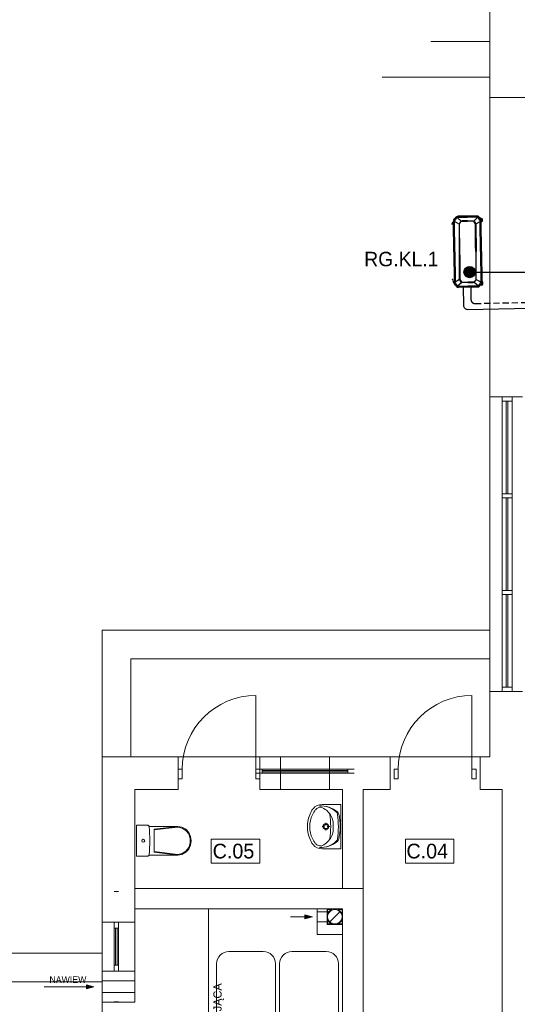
# Model space of a CAD drawing. Header units: millimetres. Extents: x -84458 to 77911, y -55868 to -29230.
# Tile 42 of 103: x 66483 to 67091, y -31728 to -30524. Entities that reach past the tile are written whole.
import ezdxf

# ---------------------------------------------------------------- set-up
doc = ezdxf.new("R2010")
doc.units = ezdxf.units.MM
doc.linetypes.add('DASHED', pattern=[0.75, 0.5, -0.25])
doc.linetypes.add('TRIPLE_DASHED', pattern=[144.638884, 52.916665, -21.166666, 14.111111, -21.166666, 14.111111, -21.166666])
doc.layers.add('CIENKA', color=7, linetype='Continuous', lineweight=20)
doc.layers.add('obwód gniazd', color=1, linetype='Continuous', lineweight=25)
doc.styles.add('GENERATED_STYLE_1', font='txt')

msp = doc.modelspace()

# ---------------------------------------------------------------- hatches: boundary and pattern name
at = {"layer": 'obwód gniazd'}
msp.add_hatch(color=256, dxfattribs=at).paths.add_polyline_path([(67039.5, -30832.6, 1), (67025.8, -30832.6, 1)])

# ---------------------------------------------------------------- linework, layer by layer
at = {"layer": 'CIENKA'}
for p, q in [((67057.5, -30619.2), (67057.5, -30419.2)), ((67057.5, -30550.6), (66985.5, -30550.6)), ((67057.5, -30594.3), (66926, -30594.3)), ((67057.5, -30619.2), (67057.5, -30985.2)), ((67250, -30619.2), (67057.5, -30619.2)), ((67057.5, -30985.2), (67057.5, -31345.2)), ((67097.5, -30985.2), (67057.5, -30985.2)), ((67072.5, -31345), (67072.5, -30985.5)), ((67072.5, -30990.5), (67084.5, -30990.5)), ((67077.5, -31103.6), (67077.5, -30990.5)), ((67079.5, -31103.6), (67079.5, -30990.5)), ((67084.5, -31345), (67084.5, -30985.5)), ((67072.5, -31103.6), (67084.5, -31103.6)), ((67072.5, -31108.6), (67084.5, -31108.6)), ((67077.5, -31221.8), (67077.5, -31108.6)), ((67079.5, -31221.8), (67079.5, -31108.6)), ((67072.5, -31221.8), (67084.5, -31221.8)), ((67072.5, -31226.8), (67084.5, -31226.8)), ((67077.5, -31340), (67077.5, -31226.8)), ((67079.5, -31340), (67079.5, -31226.8)), ((67057.5, -31270.2), (66583.5, -31270.2)), ((66583.5, -31270.2), (66583.5, -31425.2)), ((67057.5, -31425.2), (67057.5, -31270.2)), ((67057.5, -31305.2), (66618.5, -31305.2)), ((66618.5, -31305.2), (66618.5, -31425.2)), ((67057.5, -31425.2), (67057.5, -31305.2)), ((67072.5, -31340), (67084.5, -31340)), ((66771.5, -31440.2), (66771.5, -31350.2)), ((67035.5, -31440.2), (67035.5, -31350.2)), ((67057.5, -31345.2), (67057.5, -31425.2)), ((67097.5, -31345.2), (67057.5, -31345.2)), ((66583.5, -31425.2), (67057.5, -31425.2)), ((66676.5, -31425.2), (66583.5, -31425.2)), ((66583.5, -31425.2), (66583.5, -31627.2)), ((66618.5, -31425.2), (67057.5, -31425.2)), ((66676.5, -31465.2), (66676.5, -31425.2)), ((66801.5, -31425.2), (66776.5, -31425.2)), ((66776.5, -31465.2), (66776.5, -31425.2)), ((66801.5, -31465.2), (66801.5, -31425.2)), ((66861.5, -31425.2), (66801.5, -31425.2)), ((66935.5, -31425.2), (66861.5, -31425.2)), ((66861.5, -31465.2), (66861.5, -31425.2)), ((66935.5, -31465.2), (66935.5, -31425.2)), ((67057.5, -31425.2), (67045.5, -31425.2)), ((67045.5, -31465.2), (67045.5, -31425.2)), ((66676.5, -31440.2), (66676.5, -31452.2)), ((66681.5, -31440.2), (66676.5, -31440.2)), ((66681.5, -31452.2), (66681.5, -31440.2)), ((66771.5, -31440.2), (66771.5, -31452.2)), ((66776.5, -31440.2), (66771.5, -31440.2)), ((66891.5, -31440.2), (66771.5, -31440.2)), ((66891.5, -31445.2), (66771.5, -31445.2)), ((66776.5, -31452.2), (66776.5, -31440.2)), ((66779, -31440.2), (66779, -31445.2)), ((66884, -31441.7), (66779, -31441.7)), ((66884, -31443.7), (66779, -31443.7)), ((66884, -31440.2), (66884, -31445.2)), ((66945.5, -31440.2), (66940.5, -31440.2)), ((66940.5, -31440.2), (66940.5, -31452.2)), ((66945.5, -31452.2), (66945.5, -31440.2)), ((67040.5, -31440.2), (67035.5, -31440.2)), ((67035.5, -31440.2), (67035.5, -31452.2)), ((67040.5, -31452.2), (67040.5, -31440.2)), ((66676.5, -31452.2), (66681.5, -31452.2)), ((66771.5, -31452.2), (66776.5, -31452.2)), ((66940.5, -31452.2), (66945.5, -31452.2)), ((67035.5, -31452.2), (67040.5, -31452.2)), ((66623.5, -31465.2), (66676.5, -31465.2)), ((66623.5, -31627.2), (66623.5, -31465.2)), ((66776.5, -31465.2), (66801.5, -31465.2)), ((66801.5, -31465.2), (66861.5, -31465.2)), ((66861.5, -31465.2), (66877.5, -31465.2)), ((66877.5, -31465.2), (66877.5, -31586.2)), ((66902.5, -31465.2), (66935.5, -31465.2)), ((66902.5, -31586.2), (66902.5, -31465.2)), ((67045.5, -31465.2), (67072.5, -31465.2)), ((67072.5, -31465.2), (67072.5, -31847.2)), ((66875.5, -31483.5), (66852.6, -31483.5)), ((66875.5, -31483.5), (66875.5, -31537.5)), ((66625.5, -31508.8), (66625.5, -31546.8)), ((66625.5, -31508.8), (66638.7, -31508.8)), ((66638.7, -31508.8), (66639.1, -31508.8)), ((66639.1, -31508.8), (66639.5, -31508.9)), ((66639.5, -31508.9), (66639.9, -31509.1)), ((66639.9, -31509.1), (66640.2, -31509.3)), ((66640.2, -31509.3), (66640.5, -31509.6)), ((66640.5, -31509.6), (66640.7, -31510)), ((66640.7, -31510), (66640.9, -31510.3)), ((66640.9, -31510.3), (66676.1, -31510.3)), ((66640.9, -31510.3), (66640.9, -31510.7)), ((66640.9, -31510.7), (66641.3, -31515)), ((66676.1, -31510.3), (66647, -31513.7)), ((66676.1, -31511.2), (66647, -31514.6)), ((66676.1, -31510.3), (66681.2, -31511.1)), ((66676.1, -31511.2), (66681.4, -31512.2)), ((66681.2, -31511.1), (66685.7, -31513.6)), ((66681.4, -31512.2), (66686, -31515.1)), ((66855.5, -31510.5), (66852.6, -31510.5)), ((66857.1, -31508.9), (66857.1, -31506)), ((66857.1, -31515.1), (66857.1, -31512.2)), ((66861.7, -31510.5), (66858.8, -31510.5)), ((66875.5, -31519), (66875.5, -31502)), ((66641.3, -31515), (66641.6, -31519.2)), ((66641.6, -31519.2), (66641.8, -31523.5)), ((66641.8, -31523.5), (66641.8, -31527.8)), ((66647, -31527.8), (66647, -31513.7)), ((66685.7, -31513.6), (66689.4, -31517.5)), ((66686, -31515.1), (66689.5, -31519.5)), ((66689.4, -31517.5), (66691.7, -31522.4)), ((66689.5, -31519.5), (66691.3, -31524.9)), ((66691.7, -31522.4), (66692.5, -31527.8)), ((66632, -31527.8), (66632.5, -31526.5)), ((66632.5, -31529.1), (66632, -31527.8)), ((66632.5, -31526.5), (66633.8, -31525.9)), ((66633.8, -31529.6), (66632.5, -31529.1)), ((66633.8, -31525.9), (66635.1, -31526.5)), ((66635.1, -31529.1), (66633.8, -31529.6)), ((66635.1, -31526.5), (66635.7, -31527.8)), ((66635.7, -31527.8), (66635.1, -31529.1)), ((66641.6, -31536.3), (66641.3, -31540.5)), ((66641.8, -31532), (66641.6, -31536.3)), ((66641.8, -31527.8), (66641.8, -31532)), ((66647, -31527.8), (66647, -31541.9)), ((66689.5, -31536.1), (66686, -31540.5)), ((66691.7, -31533.2), (66689.4, -31538.1)), ((66691.3, -31530.7), (66689.5, -31536.1)), ((66691.3, -31524.9), (66691.3, -31530.7)), ((66692.5, -31527.8), (66691.7, -31533.2)), ((66717, -31555), (66717, -31525.7)), ((66717, -31525.7), (66776.2, -31525.7)), ((66776.2, -31555), (66776.2, -31525.7)), ((66954.2, -31555), (66954.2, -31525.7)), ((66954.2, -31525.7), (67013.4, -31525.7)), ((67013.4, -31555), (67013.4, -31525.7)), ((66625.5, -31546.8), (66638.7, -31546.8)), ((66639.1, -31546.7), (66638.7, -31546.8)), ((66639.5, -31546.6), (66639.1, -31546.7)), ((66639.9, -31546.4), (66639.5, -31546.6)), ((66640.2, -31546.2), (66639.9, -31546.4)), ((66640.5, -31545.9), (66640.2, -31546.2)), ((66640.7, -31545.6), (66640.5, -31545.9)), ((66640.9, -31545.2), (66640.7, -31545.6)), ((66640.8, -31545.3), (66676.1, -31545.3)), ((66641.3, -31540.5), (66640.9, -31544.8)), ((66640.9, -31544.8), (66640.9, -31545.2)), ((66676.1, -31544.4), (66647, -31541)), ((66676.1, -31545.3), (66647, -31541.9)), ((66681.4, -31543.4), (66676.1, -31544.4)), ((66681.2, -31544.4), (66676.1, -31545.3)), ((66685.7, -31541.9), (66681.2, -31544.4)), ((66686, -31540.5), (66681.4, -31543.4)), ((66689.4, -31538.1), (66685.7, -31541.9)), ((66875.5, -31537.5), (66852.6, -31537.5)), ((66776.2, -31555), (66717, -31555)), ((67013.4, -31555), (66954.2, -31555)), ((66598.5, -31589.7), (66603.5, -31589.7)), ((66623.5, -31586.2), (66623.5, -31611.2)), ((66877.5, -31586.2), (66623.5, -31586.2)), ((66902.5, -31586.2), (66877.5, -31586.2)), ((66877.5, -31586.2), (66902.5, -31586.2)), ((66902.5, -32197.2), (66902.5, -31586.2)), ((66623.5, -31611.2), (66877.5, -31611.2)), ((66713.5, -31887.2), (66713.5, -31611.2)), ((66840.5, -31620.7), (66831.2, -31618.2)), ((66831.2, -31623.2), (66831.2, -31618.2)), ((66858.5, -31611.2), (66846.5, -31611.2)), ((66846.5, -31611.2), (66846.5, -31642.2)), ((66861.7, -31614.5), (66846.5, -31614.5)), ((66877.5, -31611.2), (66858.5, -31611.2)), ((66858.5, -31630.2), (66858.5, -31611.2)), ((66858.5, -31611.2), (66858.5, -31630.2)), ((66859.2, -31611.9), (66864.3, -31611.9)), ((66859.2, -31617.1), (66859.2, -31611.9)), ((66859.8, -31615.8), (66859.2, -31617.1)), ((66859.2, -31620), (66859.4, -31618.4)), ((66859.2, -31621.5), (66859.2, -31620)), ((66859.4, -31618.4), (66860, -31617)), ((66860.8, -31614.4), (66859.8, -31615.8)), ((66860, -31617), (66860.7, -31615.7)), ((66860.7, -31615.7), (66861.7, -31614.5)), ((66862.1, -31613.2), (66860.8, -31614.4)), ((66861.7, -31614.5), (66862.9, -31613.5)), ((66861.7, -31627), (66874.2, -31614.5)), ((66863.5, -31612.3), (66862.1, -31613.2)), ((66862.9, -31613.5), (66864.2, -31612.7)), ((66864.3, -31611.9), (66863.5, -31612.3)), ((66864.2, -31612.7), (66865.7, -31612.2)), ((66865.7, -31612.2), (66867.2, -31611.9)), ((66867.2, -31611.9), (66868.7, -31611.9)), ((66868.7, -31611.9), (66870.3, -31612.2)), ((66870.3, -31612.2), (66871.7, -31612.7)), ((66871.6, -31611.9), (66876.8, -31611.9)), ((66872.9, -31612.6), (66871.6, -31611.9)), ((66871.7, -31612.7), (66873, -31613.5)), ((66874.3, -31613.6), (66872.9, -31612.6)), ((66873, -31613.5), (66874.2, -31614.5)), ((66874.2, -31614.5), (66875.2, -31615.7)), ((66875.5, -31614.9), (66874.3, -31613.6)), ((66875.2, -31615.7), (66876, -31617)), ((66876.4, -31616.3), (66875.5, -31614.9)), ((66876, -31617), (66876.5, -31618.4)), ((66876.8, -31617.1), (66876.4, -31616.3)), ((66876.5, -31618.4), (66876.8, -31620)), ((66876.8, -31611.9), (66876.8, -31617.1)), ((66876.8, -31620), (66876.8, -31621.5)), ((66877.5, -31611.2), (66877.5, -31887.2)), ((66877.5, -31630.2), (66877.5, -31611.2)), ((66583.5, -31627.2), (66583.5, -31687.2)), ((66623.5, -31627.2), (66583.5, -31627.2)), ((66598.5, -31627.2), (66598.5, -31687.2)), ((66603.5, -31627.2), (66603.5, -31687.2)), ((66623.5, -31687.2), (66623.5, -31627.2)), ((66813.7, -31620.7), (66831.2, -31620.7)), ((66840.5, -31620.7), (66831.2, -31623.2)), ((66861.7, -31627), (66846.5, -31627)), ((66877.5, -31630.2), (66858.5, -31630.2)), ((66858.5, -31630.2), (66877.5, -31630.2)), ((66859.4, -31623), (66859.2, -31621.5)), ((66859.2, -31624.4), (66859.5, -31625.1)), ((66859.2, -31629.5), (66859.2, -31624.4)), ((66864.3, -31629.5), (66859.2, -31629.5)), ((66860, -31624.5), (66859.4, -31623)), ((66859.5, -31625.1), (66860.4, -31626.6)), ((66860.7, -31625.8), (66860, -31624.5)), ((66860.4, -31626.6), (66861.6, -31627.8)), ((66861.7, -31627), (66860.7, -31625.8)), ((66861.6, -31627.8), (66863, -31628.9)), ((66862.9, -31628), (66861.7, -31627)), ((66864.2, -31628.7), (66862.9, -31628)), ((66863, -31628.9), (66864.3, -31629.5)), ((66865.7, -31629.3), (66864.2, -31628.7)), ((66867.2, -31629.5), (66865.7, -31629.3)), ((66868.7, -31629.5), (66867.2, -31629.5)), ((66870.3, -31629.3), (66868.7, -31629.5)), ((66871.7, -31628.7), (66870.3, -31629.3)), ((66871.6, -31629.5), (66872.4, -31629.2)), ((66876.8, -31629.5), (66871.6, -31629.5)), ((66873, -31628), (66871.7, -31628.7)), ((66872.4, -31629.2), (66873.8, -31628.2)), ((66874.2, -31627), (66873, -31628)), ((66873.8, -31628.2), (66875.1, -31627.1)), ((66875.2, -31625.8), (66874.2, -31627)), ((66875.1, -31627.1), (66876.1, -31625.7)), ((66876, -31624.5), (66875.2, -31625.8)), ((66876.5, -31623), (66876, -31624.5)), ((66876.1, -31625.7), (66876.8, -31624.4)), ((66876.8, -31621.5), (66876.5, -31623)), ((66876.8, -31624.4), (66876.8, -31629.5)), ((66877.5, -31642.2), (66877.5, -31630.2)), ((66598.5, -31634.7), (66603.5, -31634.7)), ((66600, -31634.7), (66600, -31679.7)), ((66602, -31634.7), (66602, -31679.7)), ((66846.5, -31642.2), (66877.5, -31642.2)), ((66583.5, -31665.2), (66418.5, -31665.2)), ((66583.5, -32562.2), (66583.5, -31665.2)), ((66738.5, -31663.2), (66780.5, -31663.2)), ((66815.5, -31663.2), (66857.5, -31663.2)), ((66598.5, -31679.7), (66603.5, -31679.7)), ((66723.5, -31855.2), (66723.5, -31678.2)), ((66795.5, -31855.2), (66795.5, -31678.2)), ((66800.5, -31855.2), (66800.5, -31678.2)), ((66872.5, -31855.2), (66872.5, -31678.2)), ((66583.5, -31687.2), (66583.5, -31725.2)), ((66623.5, -31687.2), (66583.5, -31687.2)), ((66623.5, -31725.2), (66623.5, -31687.2)), ((66583.5, -31700.2), (66453.5, -31700.2)), ((66573.6, -31706.5), (66564.3, -31704)), ((66564.3, -31709), (66564.3, -31704)), ((66623.5, -31699.2), (66583.5, -31699.2)), ((66583.5, -32527.2), (66583.5, -31700.2)), ((66512.8, -31706.5), (66564.3, -31706.5)), ((66573.6, -31706.5), (66564.3, -31709)), ((66623.5, -31713.2), (66583.5, -31713.2)), ((66623.5, -31725.2), (66583.5, -31725.2)), ((66598.5, -31724.7), (66603.5, -31724.7))]:
    msp.add_line(p, q, dxfattribs=at)
for centre, radius, start, end in [((66771.5, -31440.2), 90, 90, 180), ((67035.5, -31440.2), 90, 90, 180), ((66852, -31497.3), 13.7, 87.5448, 141.2546), ((66850.7, -31494.9), 8.09, 86.0694, 139.1984), ((66849.7, -31518.9), 34, 50.6648, 90.9072), ((66849.5, -31515.4), 30.5, 48.5245, 90.6767), ((66842.4, -31509.2), 24.1, 32.8442, 68.4481), ((66878.8, -31511.9), 44.4, 153.7403, 175.7948), ((66867.2, -31508.2), 29.3, 140.7149, 170.0022), ((66857.9, -31502), 21.3, 141.3152, 152.8429), ((66764.4, -31510.5), 98.5, 351.1796, 8.8266), ((66842, -31508.6), 24.1, 355.394, 31.0561), ((66866.7, -31495.9), 4.5, 7.8304, 48.5245), ((66868.3, -31496.1), 4.5, 12.694, 50.6648), ((66756.9, -31511.1), 115.4, 0.245, 7.8304), ((66806.8, -31510), 67.6, 359.4897, 12.694), ((66861.5, -31510.5), 27, 175.9876, 184.0124), ((66869.1, -31510.5), 31.7, 166.4334, 193.5666), ((66857.1, -31510.5), 3.5, 90, 270), ((66857.1, -31510.5), 2.5, 90, 270), ((66857.1, -31510.5), 3.5, 270, 90), ((66857.1, -31510.5), 2.5, 270, 90), ((66842, -31512.5), 24.1, 328.9439, 4.606), ((66756.9, -31509.9), 115.4, 352.0921, 359.6775), ((66806.8, -31511), 67.6, 347.2285, 0.4328), ((66878.8, -31509.2), 44.4, 184.2052, 206.2597), ((66867.2, -31512.9), 29.3, 189.9978, 219.2851), ((66857.9, -31519.1), 21.3, 207.1571, 218.6848), ((66852, -31523.8), 13.7, 218.7454, 272.4552), ((66850.7, -31526.1), 8.09, 220.8016, 273.9306), ((66849.7, -31502.2), 34, 269.0153, 309.2578), ((66849.5, -31505.6), 30.5, 269.2458, 311.398), ((66842.4, -31511.8), 24.1, 291.5519, 327.1558), ((66866.7, -31525.1), 4.5, 311.398, 352.0921), ((66868.3, -31525), 4.5, 309.2578, 347.2285), ((66738.5, -31678.2), 15, 90, 180), ((66780.5, -31678.2), 15, 0, 90), ((66815.5, -31678.2), 15, 90, 180), ((66857.5, -31678.2), 15, 0, 90)]:
    msp.add_arc(centre, radius, start, end, dxfattribs=at)
for points in [[(66840.5, -31620.7), (66831.2, -31623.2), (66831.2, -31618.2)], [(66573.6, -31706.5), (66564.3, -31709), (66564.3, -31704)]]:
    msp.add_solid(points, dxfattribs=at)
at = {"layer": 'obwód gniazd', "linetype": 'Continuous'}
for p, q in [((67015.8, -30765.5), (67016, -30765.4)), ((67022.3, -30770.4), (67017.3, -30765.9)), ((67018, -30764.3), (67018, -30764.3)), ((67041.7, -30764.1), (67018.2, -30764.3)), ((67018.2, -30765.6), (67019.3, -30765.6)), ((67019.3, -30765.6), (67029.9, -30765.5)), ((67041.7, -30765.4), (67029.9, -30765.5)), ((67037.7, -30770.3), (67042.6, -30765.6)), ((67043.9, -30765.1), (67044.1, -30765.3)), ((67013.5, -30769.5), (67012.6, -30771)), ((67012.6, -30771), (67012.6, -30771)), ((67013.4, -30807.9), (67013.1, -30771)), ((67013.5, -30769.4), (67014.6, -30767.6)), ((67013.5, -30769.4), (67013.5, -30769.4)), ((67013.5, -30769.4), (67013.5, -30769.5)), ((67013.5, -30769.5), (67013.5, -30769.5)), ((67013.6, -30769.3), (67013.6, -30768.4)), ((67019.9, -30773.9), (67014.3, -30770.8)), ((67014.7, -30807.8), (67014.3, -30771.6)), ((67019.9, -30774.2), (67020.2, -30807.8)), ((67021.4, -30771.3), (67020.1, -30773.6)), ((67030, -30770), (67023.5, -30770.1)), ((67030, -30770), (67036.5, -30770)), ((67038.6, -30771.1), (67040, -30773.4)), ((67040.1, -30773.7), (67045.6, -30770.6)), ((67040.2, -30774), (67040.5, -30807.6)), ((67046.6, -30766.7), (67044.9, -30766.7)), ((67046, -30807.6), (67045.7, -30771.3)), ((67048.1, -30770.2), (67046.9, -30770.3)), ((67046.9, -30770.6), (67047.8, -30770.6)), ((67047.2, -30807.6), (67046.9, -30770.7)), ((67048.1, -30768.1), (67048.1, -30770.2)), ((67048.1, -30770.2), (67048.1, -30770.6)), ((67013.4, -30807.9), (67013.7, -30844.7)), ((67014.7, -30807.8), (67015, -30844.1)), ((67020.5, -30841.4), (67020.2, -30807.8)), ((67040.8, -30841.2), (67040.5, -30807.6)), ((67046, -30807.6), (67046.3, -30843.8)), ((67047.2, -30807.6), (67047.6, -30844.4)), ((67014.3, -30846.4), (67013.2, -30844.7)), ((67014.2, -30846.2), (67015.3, -30848.1)), ((67014.2, -30846.2), (67014.2, -30846.2)), ((67014.2, -30846.3), (67014.2, -30846.3)), ((67014.3, -30846.4), (67014.3, -30847.3)), ((67014.3, -30846.4), (67014.3, -30846.4)), ((67020.5, -30841.7), (67015, -30844.9)), ((67016.7, -30850.3), (67016.6, -30850.1)), ((67023, -30845.2), (67018, -30849.8)), ((67020.1, -30850), (67030.7, -30849.9)), ((67022.1, -30844.3), (67020.7, -30842)), ((67024.2, -30845.1), (67030.7, -30845.1)), ((67030.7, -30845.4), (67024.2, -30845.5)), ((67037.2, -30845), (67030.7, -30845.1)), ((67030.7, -30845.4), (67037.2, -30845.3)), ((67041.3, -30849.8), (67030.7, -30849.9)), ((67034, -30850), (67034, -30850)), ((67038.3, -30845), (67043.4, -30849.5)), ((67039, -30845.6), (67039, -30845.6)), ((67039.2, -30844.2), (67040.6, -30841.9)), ((67040.7, -30841.5), (67046.3, -30844.6)), ((67044, -30843.3), (67044, -30843.3)), ((67044.8, -30849.9), (67044.7, -30850)), ((67047.3, -30848.4), (67045.7, -30848.4)), ((67047.1, -30846), (67046, -30847.8)), ((67047.2, -30845.9), (67047.1, -30846)), ((67047.5, -30843.8), (67047.5, -30843.8)), ((67048.8, -30844.8), (67047.5, -30844.9)), ((67047.6, -30843.7), (67047.6, -30843.7)), ((67047.6, -30843.7), (67047.6, -30843.7)), ((67047.6, -30844.5), (67048.5, -30844.5)), ((67048.8, -30844.8), (67048.7, -30844.5)), ((67048.8, -30847), (67048.8, -30844.8)), ((67042.5, -30851.1), (67019, -30851.3)), ((67034, -30850.8), (67034, -30850.8))]:
    msp.add_line(p, q, dxfattribs=at)
at = {"layer": 'obwód gniazd'}
msp.add_line((67032.6, -30832.6), (67852.6, -30832.6), dxfattribs=at)
at = {"layer": 'obwód gniazd', "ltscale": 2}
for p, q in [((67025, -30851.2), (67025.2, -30873.3)), ((67030.3, -30878.2), (67106.7, -30876.7))]:
    msp.add_line(p, q, dxfattribs=at)
at = {"layer": 'obwód gniazd', "linetype": 'TRIPLE_DASHED', "ltscale": 0.5}
msp.add_line((67034.1, -30851.2), (67034.3, -30866.1), dxfattribs=at)
at = {"layer": 'obwód gniazd', "linetype": 'DASHED', "ltscale": 15}
msp.add_line((67039.3, -30871), (67109.5, -30869.5), dxfattribs=at)
at = {"layer": 'obwód gniazd'}
msp.add_circle((67032.6, -30832.6), 6.83, dxfattribs=at)
at = {"layer": 'obwód gniazd', "ltscale": 2}
msp.add_arc((67030.2, -30873.2), 5, 180.5099, 270.5099, dxfattribs=at)
at = {"layer": 'obwód gniazd', "linetype": 'TRIPLE_DASHED', "ltscale": 0.5}
msp.add_arc((67039.3, -30866), 5, 180.5099, 270.5099, dxfattribs=at)
at = {"layer": 'obwód gniazd', "linetype": 'Continuous'}
for points in [[(67014.6, -30767.6), (67015, -30767), (67015.3, -30766.4), (67015.7, -30765.8)], [(67015.7, -30765.8), (67015.7, -30765.7), (67015.8, -30765.6), (67015.8, -30765.5)], [(67016, -30765.4), (67016.6, -30764.6), (67017.2, -30764.3), (67018.2, -30764.3)], [(67016.6, -30766.6), (67017, -30766), (67017.4, -30765.6), (67018.2, -30765.6)], [(67043.9, -30765.1), (67043.3, -30764.4), (67042.7, -30764.1), (67041.7, -30764.1)], [(67043.3, -30766.4), (67042.9, -30765.8), (67042.5, -30765.4), (67041.7, -30765.4)], [(67044.1, -30765.3), (67044.1, -30765.4), (67044.2, -30765.4), (67044.2, -30765.5)], [(67044.2, -30765.5), (67044.6, -30766.1), (67045, -30766.7), (67045.3, -30767.3)], [(67011.3, -30774.5), (67011.3, -30774.3), (67011.4, -30774.1), (67011.4, -30773.9)], [(67011.4, -30773.9), (67011.4, -30773.8), (67011.5, -30773.8), (67011.5, -30773.7)], [(67011.5, -30773.4), (67011.6, -30773.3), (67011.6, -30773.2), (67011.7, -30773)], [(67011.5, -30773.7), (67011.5, -30773.6), (67011.5, -30773.5), (67011.5, -30773.4)], [(67011.7, -30772.8), (67011.8, -30772.7), (67011.8, -30772.6), (67011.9, -30772.5)], [(67011.7, -30773), (67011.7, -30772.9), (67011.7, -30772.8), (67011.7, -30772.8)], [(67011.9, -30772.5), (67011.9, -30772.4), (67011.9, -30772.3), (67012, -30772.2)], [(67012, -30772.2), (67012.1, -30772), (67012.2, -30771.7), (67012.3, -30771.5)], [(67012.3, -30771.5), (67012.4, -30771.4), (67012.4, -30771.3), (67012.5, -30771.2)], [(67012.5, -30771.2), (67012.5, -30771.1), (67012.5, -30771.1), (67012.6, -30771)], [(67013.5, -30769.5), (67013.2, -30769.9), (67013.1, -30770.4), (67013.1, -30771)], [(67013.6, -30768.4), (67013.6, -30767.6), (67014.2, -30767), (67015, -30767)], [(67014.6, -30770.1), (67014.3, -30770.6), (67014.3, -30771.1), (67014.3, -30771.6)], [(67014.6, -30770.1), (67015.2, -30769), (67016, -30767.8), (67016.6, -30766.6)], [(67020.1, -30773.6), (67019.9, -30773.8), (67019.9, -30774), (67019.9, -30774.2)], [(67020.3, -30773.8), (67020.8, -30772.9), (67021.3, -30772.1), (67021.8, -30771.3)], [(67023.5, -30770.1), (67022.6, -30770.1), (67021.9, -30770.5), (67021.4, -30771.3)], [(67036.5, -30770), (67037.3, -30770), (67038.1, -30770.4), (67038.6, -30771.1)], [(67039.7, -30773.6), (67039.2, -30772.8), (67038.8, -30772), (67038.2, -30771.2)], [(67045.4, -30769.9), (67044.7, -30768.7), (67044, -30767.6), (67043.3, -30766.4)], [(67045.3, -30767.3), (67045.3, -30767.3), (67046.4, -30769.1), (67046.4, -30769.1)], [(67045.4, -30769.9), (67045.7, -30770.3), (67045.7, -30770.8), (67045.7, -30771.3)], [(67046.4, -30769.1), (67046.4, -30769.1), (67046.5, -30769.2), (67046.5, -30769.2)], [(67046.5, -30769.2), (67046.8, -30769.7), (67046.9, -30770.1), (67046.9, -30770.7)], [(67046.6, -30766.7), (67047.4, -30766.7), (67048.1, -30767.3), (67048.1, -30768.1)], [(67046.8, -30769.4), (67047.2, -30769.6), (67047.6, -30769.3), (67047.6, -30768.9)], [(67047.6, -30768.9), (67047.6, -30768.5), (67047.7, -30768.1), (67047.2, -30768)], [(67048.1, -30770.6), (67048, -30770.6), (67047.9, -30770.6), (67047.8, -30770.6)], [(67012, -30841.8), (67012, -30841.6), (67011.9, -30841.4), (67011.9, -30841.2)], [(67012.1, -30842.1), (67012.1, -30842), (67012, -30841.9), (67012, -30841.8)], [(67012.1, -30842.3), (67012.1, -30842.2), (67012.1, -30842.1), (67012.1, -30842.1)], [(67012.6, -30843.5), (67012.6, -30843.4), (67012.5, -30843.3), (67012.5, -30843.2)], [(67012.7, -30843.8), (67012.7, -30843.7), (67012.6, -30843.6), (67012.6, -30843.5)], [(67012.9, -30844.1), (67012.8, -30844), (67012.8, -30843.9), (67012.7, -30843.8)], [(67012.9, -30844.2), (67012.9, -30844.2), (67012.9, -30844.1), (67012.9, -30844.1)], [(67013.1, -30844.5), (67013.1, -30844.4), (67013, -30844.3), (67012.9, -30844.2)], [(67013.2, -30844.7), (67013.2, -30844.6), (67013.2, -30844.6), (67013.1, -30844.5)], [(67014.2, -30846.2), (67013.9, -30845.8), (67013.7, -30845.3), (67013.7, -30844.7)], [(67014.3, -30847.3), (67014.3, -30848.1), (67014.9, -30848.7), (67015.7, -30848.7)], [(67015.2, -30845.6), (67014.9, -30845.1), (67015, -30844.6), (67015, -30844.1)], [(67015.2, -30845.6), (67015.9, -30846.7), (67016.7, -30847.9), (67017.4, -30849)], [(67016.5, -30849.9), (67016.1, -30849.3), (67015.7, -30848.7), (67015.3, -30848.1)], [(67016.6, -30850.1), (67016.5, -30850), (67016.5, -30850), (67016.5, -30849.9)], [(67016.7, -30850.3), (67017.3, -30851), (67018, -30851.3), (67019, -30851.3)], [(67017.4, -30849), (67018.2, -30850.3), (67018.9, -30850), (67020.1, -30850)], [(67020.7, -30842), (67020.5, -30841.8), (67020.5, -30841.6), (67020.5, -30841.4)], [(67020.9, -30841.8), (67021.3, -30842.5), (67021.8, -30843.2), (67022.2, -30843.9)], [(67024.2, -30845.5), (67023.3, -30845.5), (67022.5, -30845), (67022.1, -30844.3)], [(67022.2, -30843.9), (67022.7, -30844.6), (67023.1, -30845.1), (67024.2, -30845.1)], [(67039.1, -30843.7), (67038.6, -30844.5), (67038.2, -30845), (67037.2, -30845)], [(67037.2, -30845.3), (67038, -30845.3), (67038.8, -30844.9), (67039.2, -30844.2)], [(67040.3, -30841.6), (67040, -30842.4), (67039.5, -30843), (67039.1, -30843.7)], [(67040.6, -30841.9), (67040.7, -30841.6), (67040.8, -30841.4), (67040.8, -30841.2)], [(67044, -30848.8), (67043.2, -30850.1), (67042.5, -30849.8), (67041.3, -30849.8)], [(67044.7, -30850), (67044.1, -30850.8), (67043.4, -30851.1), (67042.5, -30851.1)], [(67046.1, -30845.3), (67045.4, -30846.5), (67044.7, -30847.6), (67044, -30848.8)], [(67044.9, -30849.6), (67044.9, -30849.7), (67044.9, -30849.8), (67044.8, -30849.9)], [(67046, -30847.8), (67045.7, -30848.4), (67045.3, -30849), (67044.9, -30849.6)], [(67046.1, -30845.3), (67046.4, -30844.8), (67046.3, -30844.3), (67046.3, -30843.8)], [(67047.2, -30845.9), (67047.4, -30845.5), (67047.6, -30845), (67047.6, -30844.4)], [(67047.3, -30848.4), (67048.1, -30848.4), (67048.8, -30847.8), (67048.8, -30847)], [(67047.5, -30845.7), (67047.9, -30845.5), (67048.3, -30845.8), (67048.3, -30846.2)], [(67048.3, -30846.2), (67048.3, -30846.6), (67048.4, -30847), (67047.9, -30847.1)], [(67048.7, -30844.5), (67048.7, -30844.5), (67048.6, -30844.5), (67048.5, -30844.5)]]:
    msp.add_open_spline(points, degree=3, dxfattribs=at)
for points, knots in [([(67020.5, -30807.8), (67020.4, -30800.2), (67020.4, -30792.7), (67020.3, -30785.1), (67020.3, -30783.2), (67020.3, -30781.3), (67020.3, -30779.4), (67020.3, -30778.5), (67020.2, -30777.5), (67020.2, -30776.6), (67020.2, -30776.3), (67020.2, -30774), (67020.3, -30773.8)], [0, 0, 0, 0, 1, 1, 1, 2, 2, 2, 3, 3, 3, 4, 4, 4, 4]), ([(67021.8, -30771.3), (67022.5, -30770.3), (67023.3, -30770.4), (67024.3, -30770.4), (67026.2, -30770.4), (67028.1, -30770.4), (67030, -30770.4)], [5, 5, 5, 5, 6, 6, 6, 7, 7, 7, 7]), ([(67038.2, -30771.2), (67037.5, -30770.2), (67036.7, -30770.3), (67035.7, -30770.3), (67033.8, -30770.3), (67031.9, -30770.3), (67030, -30770.4)], [5, 5, 5, 5, 6, 6, 6, 7, 7, 7, 7]), ([(67040.1, -30807.6), (67040.1, -30800.1), (67040, -30792.5), (67039.9, -30784.9), (67039.9, -30783), (67039.9, -30781.1), (67039.9, -30779.2), (67039.9, -30778.3), (67039.9, -30777.4), (67039.9, -30776.4), (67039.9, -30776.1), (67039.9, -30773.9), (67039.7, -30773.6)], [0, 0, 0, 0, 1, 1, 1, 2, 2, 2, 3, 3, 3, 4, 4, 4, 4]), ([(67047.2, -30768), (67046.8, -30767.8), (67046.4, -30768.1), (67046.4, -30768.5), (67046.4, -30768.9), (67046.3, -30769.3), (67046.8, -30769.4)], [1, 1, 1, 1, 2, 2, 2, 3, 3, 3, 3]), ([(67020.5, -30807.8), (67020.6, -30814.3), (67020.6, -30820.8), (67020.7, -30827.2), (67020.7, -30830.5), (67020.7, -30833.7), (67020.8, -30837), (67020.8, -30837.8), (67020.8, -30838.6), (67020.8, -30839.4), (67020.8, -30839.7), (67020.8, -30841.5), (67020.9, -30841.8)], [0, 0, 0, 0, 1, 1, 1, 2, 2, 2, 3, 3, 3, 4, 4, 4, 4]), ([(67040.1, -30807.6), (67040.2, -30814.1), (67040.3, -30820.6), (67040.3, -30827.1), (67040.3, -30830.3), (67040.4, -30833.5), (67040.4, -30836.8), (67040.4, -30837.6), (67040.4, -30838.4), (67040.4, -30839.2), (67040.4, -30839.5), (67040.5, -30841.4), (67040.3, -30841.6)], [0, 0, 0, 0, 1, 1, 1, 2, 2, 2, 3, 3, 3, 4, 4, 4, 4]), ([(67047.9, -30847.1), (67047.5, -30847.3), (67047.1, -30847), (67047.1, -30846.6), (67047.1, -30846.2), (67047, -30845.8), (67047.5, -30845.7)], [1, 1, 1, 1, 2, 2, 2, 3, 3, 3, 3])]:
    msp.add_open_spline(points, degree=3, knots=knots, dxfattribs=at)

# ---------------------------------------------------------------- texts
at = {"layer": 'CIENKA', "style": 'GENERATED_STYLE_1'}
for s, height, p in [('C.05', 18, (66718.7, -31549.4)), ('C.04', 18, (66955.5, -31549.4)), ('NAWIEW', 8, (66519.2, -31701.5))]:
    msp.add_text(s, height=height, dxfattribs=at).set_placement(p)
msp.add_text('WANA WYCHWYTUJĄCA ', height=10, rotation=90, dxfattribs=at).set_placement((66729.6, -31860.3))
at = {"layer": 'obwód gniazd'}
msp.add_text('RG.KL.1', height=17.68, dxfattribs=at).set_placement((66903.9, -30825.5))

doc.saveas('drawing.dxf')
